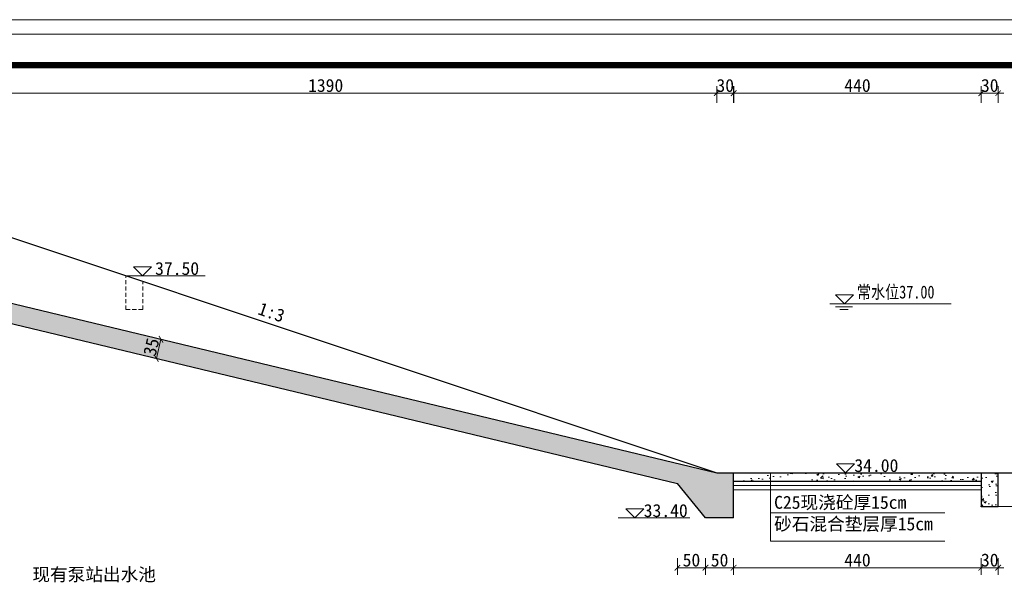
# Model space of a CAD drawing. Extents: x -27255 to 1448651, y 31034 to 8081248.
# Tile 90 of 198: x 583245 to 583420, y 3860995 to 3861094. Entities that reach past the tile are written whole.
import ezdxf

# ---------------------------------------------------------------- set-up
doc = ezdxf.new("R2010")
doc.units = 0
doc.header["$PDMODE"] = 32
doc.header["$PDSIZE"] = 0.2
doc.linetypes.add('HIDDEN', pattern=[0.375, 0.25, -0.125])
doc.layers.get('0').update_dxf_attribs({"linetype": 'CONTINUOUS'})
doc.layers.get('Defpoints').update_dxf_attribs({"linetype": 'CONTINUOUS'})
for name, color, linetype, lineweight in [('0.09标注线', 3, 'CONTINUOUS', 9), ('0.13文字', 3, 'CONTINUOUS', 13), ('0.30粗线', 7, 'CONTINUOUS', 30), ('图框', 7, 'CONTINUOUS', 20), ('细实线', 3, 'CONTINUOUS', 20), ('虚线', 251, 'HIDDEN', 15)]:
    doc.layers.add(name, color=color, linetype=linetype, lineweight=lineweight)
doc.styles.add('-仿宋_GB2312', font='FangSong_GB2312.ttf')
doc.styles.get("Standard").update_dxf_attribs({"font": 'rs.shx', "bigfont": 'hztxt.shx'})
doc.dimstyles.get("Standard").update_dxf_attribs({"dimtxt": 0.18, "dimasz": 0.18, "dimexe": 0.18, "dimexo": 0.0625, "dimgap": 0.09, "dimtad": 0, "dimtih": 1, "dimtoh": 1, "dimdec": 4, "dimzin": 0, "dimdsep": 46, "dimtxsty": 'Standard', "dimcen": 0.09, "dimadec": 0, "dimazin": 0, "dimtfac": 1, "dimtdec": 4, "dimtofl": 0, "dimtmove": 0, "dimatfit": 3, "dimfxl": 1, "dimtolj": 1, "dimtzin": 0, "dimarcsym": 0})

# ---------------------------------------------------------------- blocks, each defined once
blk = doc.blocks.new('d4trtg')
at = {"lineweight": 0}
blk.add_line((653868.4, 3902577.3), (658071.2, 3902577.3), dxfattribs=at)
at = {"lineweight": 0, "const_width": 10}
blk.add_lwpolyline([(654118.6, 3902527.3), (658021.2, 3902527.3), (658021.2, 3899655.4), (654118.6, 3899655.4)], close=True, dxfattribs=at)
blk = doc.blocks.new('_ARCHTICK')
at = {"color": 0, "linetype": 'ByBlock', "const_width": 0.15}
blk.add_lwpolyline([(-0.5, -0.5), (0.5, 0.5)], dxfattribs=at)
blk = doc.blocks.new('*D3736')
at = {"layer": '0.13文字', "color": 0, "lineweight": 9}
for p, q in [((583369.22, 3861079.06), (583369.22, 3861082.01)), ((583372.22, 3861079.06), (583372.22, 3861082.01)), ((583369.22, 3861080.76), (583368.22, 3861080.76)), ((583369.22, 3861080.76), (583372.22, 3861080.76)), ((583372.22, 3861080.76), (583373.22, 3861080.76))]:
    blk.add_line(p, q, dxfattribs=at)
at = {"layer": 'Defpoints', "color": 0, "lineweight": 13}
for p in [(583372.22, 3861080.76), (583369.22, 3861013.32), (583372.22, 3861013.32)]:
    blk.add_point(p, dxfattribs=at)
at = {"layer": '0.13文字', "color": 0, "lineweight": 9}
blk.add_blockref('_ARCHTICK', (583369.22, 3861080.76), dxfattribs=at)
at = {"layer": '0.13文字', "color": 0, "lineweight": 9, "rotation": 180}
blk.add_blockref('_ARCHTICK', (583372.22, 3861080.76), dxfattribs=at)
at = {"layer": '0.13文字', "color": 0, "lineweight": 13, "insert": (583370.72, 3861082.11), "char_height": 2.3, "attachment_point": 5, "style": '-仿宋_GB2312'}
blk.add_mtext('\\A1;30', dxfattribs=at)
blk = doc.blocks.new('*D3738')
at = {"layer": '0.13文字', "color": 0, "lineweight": 9}
for p, q in [((583416.22, 3861079.06), (583416.22, 3861082.01)), ((583419.22, 3861079.06), (583419.22, 3861082.01)), ((583416.22, 3861080.76), (583415.22, 3861080.76)), ((583416.22, 3861080.76), (583419.22, 3861080.76)), ((583419.22, 3861080.76), (583420.22, 3861080.76))]:
    blk.add_line(p, q, dxfattribs=at)
at = {"layer": 'Defpoints', "color": 0, "lineweight": 13}
for p in [(583419.22, 3861080.76), (583416.22, 3861013.32), (583419.22, 3861013.32)]:
    blk.add_point(p, dxfattribs=at)
at = {"layer": '0.13文字', "color": 0, "lineweight": 9}
blk.add_blockref('_ARCHTICK', (583416.22, 3861080.76), dxfattribs=at)
at = {"layer": '0.13文字', "color": 0, "lineweight": 9, "rotation": 180}
blk.add_blockref('_ARCHTICK', (583419.22, 3861080.76), dxfattribs=at)
at = {"layer": '0.13文字', "color": 0, "lineweight": 13, "insert": (583417.72, 3861082.11), "char_height": 2.3, "attachment_point": 5, "style": '-仿宋_GB2312'}
blk.add_mtext('\\A1;30', dxfattribs=at)
blk = doc.blocks.new('*D4601')
at = {"layer": '0.13文字', "color": 0, "lineweight": 9}
for p, q in [((583268.8, 3861037.44), (583271.67, 3861036.75)), ((583270.45, 3861037.05), (583269.64, 3861033.64)), ((583267.98, 3861034.04), (583270.85, 3861033.35))]:
    blk.add_line(p, q, dxfattribs=at)
at = {"layer": 'Defpoints', "color": 0, "lineweight": 13}
for p in [(583266.43, 3861038.01), (583265.61, 3861034.61), (583269.64, 3861033.64)]:
    blk.add_point(p, dxfattribs=at)
at = {"layer": '0.13文字', "color": 0, "lineweight": 9}
for p, rotation in [((583270.45, 3861037.05), 76.48867772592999), ((583269.64, 3861033.64), 256.48867772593)]:
    blk.add_blockref('_ARCHTICK', p, dxfattribs=dict(at, rotation=rotation))
at = {"layer": '0.13文字', "color": 0, "lineweight": 13, "insert": (583268.73, 3861035.66), "char_height": 2.3, "attachment_point": 5, "rotation": 76.4887, "style": '-仿宋_GB2312'}
blk.add_mtext('\\A1;35', dxfattribs=at)
blk = doc.blocks.new('*D3804')
at = {"layer": '0.13文字', "color": 0, "lineweight": 9}
for p, q in [((583416.22, 3860998.16), (583416.22, 3860995.21)), ((583419.22, 3860998.16), (583419.22, 3860995.21)), ((583416.22, 3860996.46), (583415.22, 3860996.46)), ((583416.22, 3860996.46), (583419.22, 3860996.46)), ((583419.22, 3860996.46), (583420.22, 3860996.46))]:
    blk.add_line(p, q, dxfattribs=at)
at = {"layer": 'Defpoints', "color": 0, "lineweight": 13}
for p in [(583416.22, 3861007.32), (583419.22, 3861007.32), (583419.22, 3860996.46)]:
    blk.add_point(p, dxfattribs=at)
at = {"layer": '0.13文字', "color": 0, "lineweight": 9}
blk.add_blockref('_ARCHTICK', (583416.22, 3860996.46), dxfattribs=at)
at = {"layer": '0.13文字', "color": 0, "lineweight": 9, "rotation": 180}
blk.add_blockref('_ARCHTICK', (583419.22, 3860996.46), dxfattribs=at)
at = {"layer": '0.13文字', "color": 0, "lineweight": 13, "insert": (583417.72, 3860997.81), "char_height": 2.3, "attachment_point": 5, "style": '-仿宋_GB2312'}
blk.add_mtext('\\A1;30', dxfattribs=at)

msp = doc.modelspace()

# ---------------------------------------------------------------- hatches: boundary and pattern name
at = {"layer": '0.13文字', "lineweight": 13}
h = msp.add_hatch(dxfattribs=at)
h.set_pattern_fill('AR-CONC', color=256, scale=0.02, style=0)
h.set_pattern_definition([(50, (583230.216, 3861005.3156), (3.643693, -0.31878), [0.381, -4.191]), (355, (583230.216, 3861005.3156), (-0.70486, 3.82113), [0.3048, -3.3528]), (100.451, (583230.5195, 3861005.289), (2.93885, 3.50233), [0.3238, -3.5618]), (46.1842, (583230.216, 3861006.3316), (5.42158, -0.84085), [0.5715, -6.2865]), (96.6356, (583230.6677, 3861006.2615), (4.74808, 4.94851), [0.4857, -5.3427]), (351.184, (583230.216, 3861006.3316), (4.7481, 4.9485), [0.4572, -5.0292]), (21, (583230.724, 3861006.0776), (3.0323, -2.04531), [0.381, -4.191]), (326, (583230.724, 3861006.0776), (1.23604, 3.68376), [0.3048, -3.3528]), (71.4514, (583230.9765, 3861005.907), (4.26833, 1.63846), [0.3238, -3.5618]), (37.5, (583230.2159, 3861005.3156), (0.061772, 1.691101), [0, -3.31216, 0, -3.4036, 0, -3.3655]), (7.5, (583230.2159, 3861005.3156), (1.336393, 2.003611), [0, -1.94056, 0, -3.23596, 0, -1.2827]), (327.5, (583229.083, 3861005.3156), (2.711812, -0.114575), [0, -1.27, 0, -3.9624, 0, -5.2578]), (317.5, (583228.575, 3861005.3156), (2.962584, 0.50853), [0, -1.651, 0, -2.63144, 0, -3.7338])])
h.paths.add_polyline_path([(583362.21586, 3861011.39798), (583367.21586, 3861005.31559), (583372.21586, 3861005.31559), (583372.21586, 3861013.31559), (583369.21586, 3861013.31559), (583230.21586, 3861046.71559), (583230.21586, 3861043.11597)])
h.paths.add_polyline_path([(583266.62769, 3861034.28368), (583267.48311, 3861037.8437), (583270.83763, 3861037.03765), (583269.9822, 3861033.47763)], flags=25)
h = msp.add_hatch(dxfattribs=at)
h.set_pattern_fill('AR-CONC', color=256, scale=0.02, style=0)
h.set_pattern_definition([(50, (583340.2157, 3861007.3156), (3.64369, -0.31878), [0.381, -4.191]), (355, (583340.2157, 3861007.3156), (-0.70486, 3.82113), [0.3048, -3.3528]), (100.451, (583340.5194, 3861007.289), (2.93885, 3.50233), [0.3238, -3.5618]), (46.184, (583340.2157, 3861008.3316), (5.42158, -0.84085), [0.5715, -6.2865]), (96.636, (583340.6675, 3861008.2615), (4.7481, 4.9485), [0.4857, -5.3427]), (351.184, (583340.216, 3861008.3316), (4.7481, 4.9485), [0.4572, -5.0292]), (21, (583340.7237, 3861008.0776), (3.0323, -2.04531), [0.381, -4.191]), (326, (583340.7237, 3861008.0776), (1.23604, 3.68376), [0.3048, -3.3528]), (71.4514, (583340.9764, 3861007.907), (4.26833, 1.63846), [0.3238, -3.5618]), (37.5, (583340.2157, 3861007.3156), (0.061772, 1.6911), [0, -3.31216, 0, -3.4036, 0, -3.3655]), (7.5, (583340.2157, 3861007.3156), (1.336393, 2.00361), [0, -1.94056, 0, -3.23596, 0, -1.2827]), (327.5, (583339.0829, 3861007.3156), (2.711812, -0.114575), [0, -1.27, 0, -3.9624, 0, -5.2578]), (317.5, (583338.575, 3861007.3156), (2.962584, 0.50853), [0, -1.651, 0, -2.63144, 0, -3.7338])])
h.paths.add_polyline_path([(583387.01574, 3861013.31559), (583384.00214, 3861013.31559), (583384.00214, 3861011.81559), (583416.21586, 3861011.81559), (583416.21586, 3861013.31559)])
h.paths.add_polyline_path([(583383.00214, 3861011.81559), (583383.00214, 3861013.31559), (583374.00214, 3861013.31559), (583374.00214, 3861011.81559)])
h = msp.add_hatch(dxfattribs=at)
h.set_pattern_fill('AR-CONC', color=256, scale=0.02, style=0)
h.set_pattern_definition([(50, (583416.216, 3861007.3156), (3.6437, -0.3188), [0.381, -4.191]), (355, (583416.216, 3861007.3156), (-0.7049, 3.8211), [0.3048, -3.3528]), (100.45, (583416.5195, 3861007.289), (2.9389, 3.5023), [0.3238, -3.5618]), (46.18, (583416.216, 3861008.3316), (5.4216, -0.841), [0.5715, -6.2865]), (96.64, (583416.6677, 3861008.2615), (4.748, 4.9485), [0.4857, -5.3427]), (351.18, (583416.216, 3861008.3316), (4.748, 4.9485), [0.4572, -5.0292]), (21, (583416.724, 3861008.0776), (3.0323, -2.0453), [0.381, -4.191]), (326, (583416.724, 3861008.0776), (1.236, 3.6838), [0.3048, -3.3528]), (71.45, (583416.9765, 3861007.907), (4.2683, 1.6385), [0.3238, -3.5618]), (37.5, (583416.2159, 3861007.3156), (0.06177, 1.6911), [0, -3.31216, 0, -3.4036, 0, -3.3655]), (7.5, (583416.2159, 3861007.3156), (1.3364, 2.0036), [0, -1.94056, 0, -3.23596, 0, -1.2827]), (327.5, (583415.083, 3861007.3156), (2.7118, -0.11457), [0, -1.27, 0, -3.9624, 0, -5.2578]), (317.5, (583414.575, 3861007.3156), (2.9626, 0.5085), [0, -1.651, 0, -2.63144, 0, -3.7338])])
h.paths.add_polyline_path([(583416.21586, 3861007.31559), (583419.21586, 3861007.31559), (583419.21586, 3861013.31559), (583416.21586, 3861013.31559)])

# ---------------------------------------------------------------- linework, layer by layer
at = {"layer": '0.09标注线'}
for p, q in [((583391.92682, 3861043.35753), (583390.32682, 3861044.95753)), ((583393.52682, 3861044.95753), (583390.32682, 3861044.95753)), ((583393.52682, 3861044.95753), (583391.92682, 3861043.35753)), ((583389.32278, 3861043.35753), (583410.86862, 3861043.35753)), ((583390.31655, 3861042.78378), (583393.34107, 3861042.78378)), ((583391.10764, 3861042.32149), (583391.82881, 3861042.32149)), ((583392.54998, 3861042.32149), (583391.82881, 3861042.32149)), ((583378.78271, 3861001.18014), (583378.78271, 3861013.31559)), ((583372.21586, 3861011.06559, 5.8678), (583416.21586, 3861011.06559, 5.8678)), ((583372.21586, 3861010.31559, 5.8678), (583416.21586, 3861010.31559, 5.8678)), ((583378.78271, 3861006.2032), (583409.75448, 3861006.2032)), ((583378.78271, 3861001.18014), (583409.75448, 3861001.18014))]:
    msp.add_line(p, q, dxfattribs=at)
at = {"layer": '0.13文字', "linetype": 'Continuous', "lineweight": 13}
msp.add_line((582175.00285, 3861093.80819), (587865.89025, 3861093.80819), dxfattribs=at)
at = {"layer": '0.30粗线'}
for p, q in [((583230.21586, 3861059.64892), (583369.21586, 3861013.31559)), ((583230.21586, 3861046.71559), (583369.21586, 3861013.31559)), ((583230.21586, 3861043.11597), (583362.21586, 3861011.39798)), ((583369.21586, 3861013.31559), (583435.08583, 3861013.31559)), ((583372.21586, 3861005.31559), (583372.21586, 3861013.31559)), ((583416.21586, 3861013.31559), (583416.21586, 3861007.31559)), ((583419.21586, 3861007.31559), (583419.21586, 3861013.31559)), ((583367.21586, 3861005.31559), (583362.21586, 3861011.39798)), ((583372.21586, 3861011.81559, 5.8678), (583416.21586, 3861011.81559, 5.8678)), ((583416.21586, 3861007.31559), (583419.21586, 3861007.31559)), ((583372.21586, 3861005.31559), (583367.21586, 3861005.31559))]:
    msp.add_line(p, q, dxfattribs=at)
at = {"layer": '细实线', "color": 3, "lineweight": 15}
for p, q in [((583265.58589, 3861049.91954), (583267.18984, 3861048.31559)), ((583268.79378, 3861049.91954), (583265.58589, 3861049.91954)), ((583267.18984, 3861048.31559), (583268.79378, 3861049.91954)), ((583264.21586, 3861048.31559), (583278.31827, 3861048.31559)), ((583390.49151, 3861014.91954), (583392.09545, 3861013.31559)), ((583393.6994, 3861014.91954), (583390.49151, 3861014.91954)), ((583392.09545, 3861013.31559), (583393.6994, 3861014.91954)), ((583353.06552, 3861006.91954), (583354.66946, 3861005.31559)), ((583356.27341, 3861006.91954), (583353.06552, 3861006.91954)), ((583354.66946, 3861005.31559), (583356.27341, 3861006.91954)), ((583419.03412, 3861007.31559), (583431.7825, 3861007.31559)), ((583351.69549, 3861005.31559), (583364.44387, 3861005.31559))]:
    msp.add_line(p, q, dxfattribs=at)
at = {"layer": '虚线', "color": 8, "lineweight": 15, "ltscale": 3}
for p, q in [((583264.21586, 3861042.31559), (583264.21586, 3861048.31559)), ((583267.21586, 3861042.31559), (583267.21586, 3861047.31559)), ((583264.21586, 3861042.31559), (583267.21586, 3861042.31559))]:
    msp.add_line(p, q, dxfattribs=at)

# ---------------------------------------------------------------- block references
at = {"layer": '图框', "xscale": 0.1099999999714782, "yscale": 0.1100000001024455, "zscale": 0.11}
msp.add_blockref('d4trtg', (511101.34569, 3431807.71887), dxfattribs=at)

# ---------------------------------------------------------------- texts
at = {"layer": '0.09标注线', "style": '-仿宋_GB2312', "width": 0.8}
msp.add_text('常水位37.00', height=2.3, dxfattribs=at).set_placement((583394.1155, 3861044.2856))
at = {"layer": '0.09标注线', "style": '-仿宋_GB2312'}
msp.add_text('现有泵站出水池', height=2.3, dxfattribs=at).set_placement((583247.59318, 3860994.10675))
at = {"layer": '0.09标注线', "insert": (583379.40421, 3861009.22305, 5.05357), "char_height": 2.3, "attachment_point": 1, "style": '-仿宋_GB2312'}
msp.add_mtext('C25现浇砼厚15cm\\P砂石混合垫层厚15cm', dxfattribs=at)
at = {"layer": '细实线', "color": 3, "lineweight": 15, "char_height": 2.3, "width": 2.3, "attachment_point": 3, "style": '-仿宋_GB2312'}
for s, insert in [('37.50', (583277.23218, 3861050.76399)), ('34.00', (583401.48416, 3861015.76399)), ('33.40', (583364.05817, 3861007.76399))]:
    msp.add_mtext(s, dxfattribs=dict(at, insert=insert))
at = {"layer": '细实线', "color": 3, "lineweight": 15, "insert": (583292.68699, 3861042.16703), "char_height": 2.3, "width": 2.3, "attachment_point": 3, "rotation": 340.9253139, "style": '-仿宋_GB2312'}
msp.add_mtext('1:3', dxfattribs=at)

# ---------------------------------------------------------------- dimensions: what is measured, and where the dimension line sits
at = {"layer": '0.13文字', "lineweight": 13}
for base, p1, p2 in [((583369.21586, 3861080.76333), (583230.21586, 3861063.31559), (583369.21586, 3861013.31559)), ((583416.21586, 3861080.76333), (583372.21586, 3861013.31559), (583416.21586, 3861013.31559)), ((583367.21586, 3860996.45509), (583362.21586, 3861011.39798), (583367.21586, 3861005.31559)), ((583416.21586, 3860996.45509), (583372.21586, 3861005.31559), (583416.21586, 3861007.31559)), ((583372.21586, 3860996.45509), (583367.21586, 3861005.31559), (583372.21586, 3861005.31559))]:
    msp.add_linear_dim(base=base, p1=p1, p2=p2, dimstyle='Standard', override={"dimtxt": 2.3, "dimasz": 1, "dimexe": 1.25, "dimexo": 1.5, "dimgap": 0.2, "dimtad": 1, "dimtih": 0, "dimtoh": 0, "dimdec": 0, "dimlfac": 10, "dimtxsty": '-仿宋_GB2312', "dimblk": 'ARCHTICK', "dimtdec": 0, "dimtix": 1, "dimtofl": 1, "dimtmove": 2, "dimfxl": 1.7, "dimfxlon": 1, "dimlwd": 9, "dimlwe": 9}, dxfattribs=at).render()
for base, p1, p2, picture, middle in [((583372.21586, 3861080.76333), (583369.21586, 3861013.31559), (583372.21586, 3861013.31559), '*D3736', (583370.71586, 3861082.11333)), ((583419.21586, 3861080.76333), (583416.21586, 3861013.31559), (583419.21586, 3861013.31559), '*D3738', (583417.71586, 3861082.11333)), ((583419.21586, 3860996.45509), (583416.21586, 3861007.31559), (583419.21586, 3861007.31559), '*D3804', (583417.71586, 3860997.80509))]:
    dim = msp.add_linear_dim(base=base, p1=p1, p2=p2, dimstyle='Standard', override={"dimtxt": 2.3, "dimasz": 1, "dimexe": 1.25, "dimexo": 1.5, "dimgap": 0.2, "dimtad": 1, "dimtih": 0, "dimtoh": 0, "dimdec": 0, "dimlfac": 10, "dimtxsty": '-仿宋_GB2312', "dimblk": 'ARCHTICK', "dimtdec": 0, "dimtix": 1, "dimtofl": 1, "dimtmove": 2, "dimfxl": 1.7, "dimfxlon": 1, "dimlwd": 9, "dimlwe": 9}, dxfattribs=at)
    dim.commit()
    dim.dimension.update_dxf_attribs({"geometry": picture, "text_midpoint": middle})
dim = msp.add_aligned_dim(p1=(583266.43079, 3861038.01358), p2=(583265.61306, 3861034.61045), distance=4.13789, dimstyle='Standard', override={"dimtxt": 2.3, "dimasz": 1, "dimexe": 1.25, "dimexo": 1.5, "dimgap": 0.2, "dimtad": 1, "dimtih": 0, "dimtoh": 0, "dimdec": 0, "dimlfac": 10, "dimtxsty": '-仿宋_GB2312', "dimblk": 'ARCHTICK', "dimtdec": 0, "dimtix": 1, "dimtofl": 1, "dimtmove": 2, "dimfxl": 1.7, "dimfxlon": 1, "dimlwd": 9, "dimlwe": 9}, dxfattribs=at)
dim.commit()
dim.dimension.update_dxf_attribs({"geometry": '*D4601', "text_midpoint": (583268.73266, 3861035.66066)})

doc.saveas('drawing.dxf')
